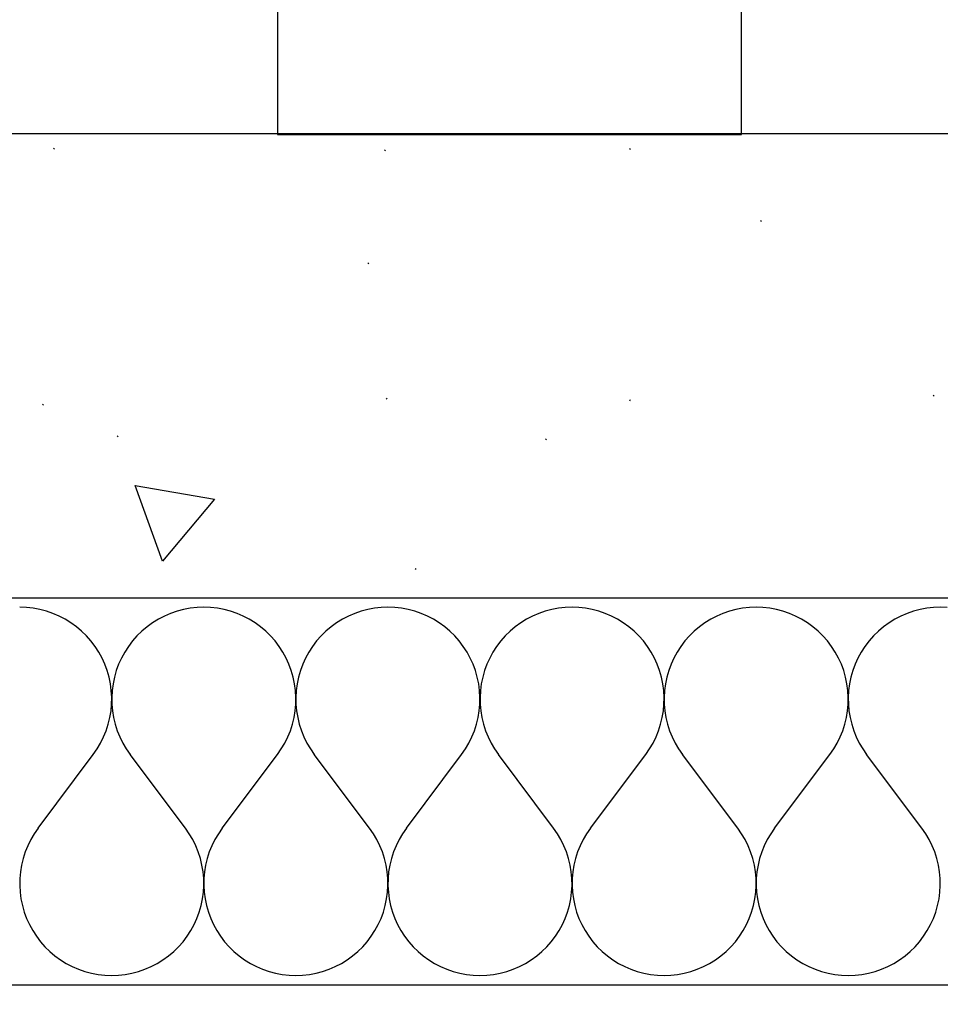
# Model space of a CAD drawing. Extents: x -18402 to 10376, y -5092 to 34139.
# Tile 24 of 78: x 900 to 936, y -2939 to -2901. Entities that reach past the tile are written whole.
import ezdxf

# ---------------------------------------------------------------- set-up
doc = ezdxf.new("R2010")
doc.units = 0
for name, color, linetype in [('0_XREF', 251, 'Continuous'), ('rdc_02$0$0._Étage_1_02-04 Mur.Construction', 251, 'Continuous'), ('rdc_02$0$0._Étage_1_A-AREA-____-OTLN.Modèle IFC', 251, 'Continuous'), ('rdc_02$0$0._Étage_1_A-WALL-____-OTLN.Modèle IFC', 251, 'Continuous')]:
    doc.layers.add(name, color=color, linetype=linetype)
doc.styles.add('rdc_02$0$STYLE_GENERE_3', font='ARIALN.TTF')

# ---------------------------------------------------------------- blocks, each defined once
blk = doc.blocks.new('*X189', base_point=(-8045.97, -58706.23))
at = {"layer": 'rdc_02$0$0._Étage_1_02-04 Mur.Construction', "linetype": 'Continuous', "ltscale": 0.1}
for p, q in [((9002.63, -29233.36), (9000, -29233.26)), ((9005.25, -29233.65), (9002.63, -29233.36)), ((9007.84, -29234.13), (9005.25, -29233.65)), ((9066.18, -29233.65), (9063.58, -29234.13)), ((9068.79, -29233.36), (9066.18, -29233.65)), ((9071.43, -29233.26), (9068.79, -29233.36)), ((9074.06, -29233.36), (9071.43, -29233.26)), ((9076.68, -29233.65), (9074.06, -29233.36)), ((9079.27, -29234.13), (9076.68, -29233.65)), ((9137.6, -29233.65), (9135.01, -29234.13)), ((9140.22, -29233.36), (9137.6, -29233.65)), ((9142.86, -29233.26), (9140.22, -29233.36)), ((9145.49, -29233.36), (9142.86, -29233.26)), ((9148.11, -29233.65), (9145.49, -29233.36)), ((9150.7, -29234.13), (9148.11, -29233.65)), ((9209.03, -29233.65), (9206.44, -29234.13)), ((9211.65, -29233.36), (9209.03, -29233.65)), ((9214.29, -29233.26), (9211.65, -29233.36)), ((9216.92, -29233.36), (9214.29, -29233.26)), ((9219.54, -29233.65), (9216.92, -29233.36)), ((9222.13, -29234.13), (9219.54, -29233.65)), ((9280.46, -29233.65), (9277.87, -29234.13)), ((9283.08, -29233.36), (9280.46, -29233.65)), ((9285.71, -29233.26), (9283.08, -29233.36)), ((9288.35, -29233.36), (9285.71, -29233.26)), ((9290.97, -29233.65), (9288.35, -29233.36)), ((9293.56, -29234.13), (9290.97, -29233.65)), ((9351.89, -29233.65), (9349.3, -29234.13)), ((9354.51, -29233.36), (9351.89, -29233.65)), ((9357.14, -29233.26), (9354.51, -29233.36)), ((9359.78, -29233.36), (9357.14, -29233.26)), ((9010.39, -29234.8), (9007.84, -29234.13)), ((9012.88, -29235.66), (9010.39, -29234.8)), ((9015.3, -29236.7), (9012.88, -29235.66)), ((9017.64, -29237.92), (9015.3, -29236.7)), ((9056.12, -29236.7), (9053.79, -29237.92)), ((9058.55, -29235.66), (9056.12, -29236.7)), ((9061.04, -29234.8), (9058.55, -29235.66)), ((9063.58, -29234.13), (9061.04, -29234.8)), ((9081.82, -29234.8), (9079.27, -29234.13)), ((9084.31, -29235.66), (9081.82, -29234.8)), ((9086.73, -29236.7), (9084.31, -29235.66)), ((9089.07, -29237.92), (9086.73, -29236.7)), ((9127.55, -29236.7), (9125.21, -29237.92)), ((9129.97, -29235.66), (9127.55, -29236.7)), ((9132.47, -29234.8), (9129.97, -29235.66)), ((9135.01, -29234.13), (9132.47, -29234.8)), ((9153.25, -29234.8), (9150.7, -29234.13)), ((9155.74, -29235.66), (9153.25, -29234.8)), ((9158.16, -29236.7), (9155.74, -29235.66)), ((9160.5, -29237.92), (9158.16, -29236.7)), ((9198.98, -29236.7), (9196.64, -29237.92)), ((9201.4, -29235.66), (9198.98, -29236.7)), ((9203.89, -29234.8), (9201.4, -29235.66)), ((9206.44, -29234.13), (9203.89, -29234.8)), ((9224.68, -29234.8), (9222.13, -29234.13)), ((9227.17, -29235.66), (9224.68, -29234.8)), ((9229.59, -29236.7), (9227.17, -29235.66)), ((9231.93, -29237.92), (9229.59, -29236.7)), ((9270.41, -29236.7), (9268.07, -29237.92)), ((9272.83, -29235.66), (9270.41, -29236.7)), ((9275.32, -29234.8), (9272.83, -29235.66)), ((9277.87, -29234.13), (9275.32, -29234.8)), ((9296.11, -29234.8), (9293.56, -29234.13)), ((9298.6, -29235.66), (9296.11, -29234.8)), ((9301.02, -29236.7), (9298.6, -29235.66)), ((9303.36, -29237.92), (9301.02, -29236.7)), ((9341.84, -29236.7), (9339.5, -29237.92)), ((9344.26, -29235.66), (9341.84, -29236.7)), ((9346.75, -29234.8), (9344.26, -29235.66)), ((9349.3, -29234.13), (9346.75, -29234.8)), ((9019.88, -29239.31), (9017.64, -29237.92)), ((9022.02, -29240.85), (9019.88, -29239.31)), ((9024.03, -29242.55), (9022.02, -29240.85)), ((9049.41, -29240.85), (9047.4, -29242.55)), ((9051.54, -29239.31), (9049.41, -29240.85)), ((9053.79, -29237.92), (9051.54, -29239.31)), ((9091.31, -29239.31), (9089.07, -29237.92)), ((9093.45, -29240.85), (9091.31, -29239.31)), ((9095.46, -29242.55), (9093.45, -29240.85)), ((9120.84, -29240.85), (9118.83, -29242.55)), ((9122.97, -29239.31), (9120.84, -29240.85)), ((9125.21, -29237.92), (9122.97, -29239.31)), ((9162.74, -29239.31), (9160.5, -29237.92)), ((9164.87, -29240.85), (9162.74, -29239.31)), ((9166.89, -29242.55), (9164.87, -29240.85)), ((9192.27, -29240.85), (9190.25, -29242.55)), ((9194.4, -29239.31), (9192.27, -29240.85)), ((9196.64, -29237.92), (9194.4, -29239.31)), ((9234.17, -29239.31), (9231.93, -29237.92)), ((9236.3, -29240.85), (9234.17, -29239.31)), ((9238.32, -29242.55), (9236.3, -29240.85)), ((9263.7, -29240.85), (9261.68, -29242.55)), ((9265.83, -29239.31), (9263.7, -29240.85)), ((9268.07, -29237.92), (9265.83, -29239.31)), ((9305.6, -29239.31), (9303.36, -29237.92)), ((9307.73, -29240.85), (9305.6, -29239.31)), ((9309.75, -29242.55), (9307.73, -29240.85)), ((9335.13, -29240.85), (9333.11, -29242.55)), ((9337.26, -29239.31), (9335.13, -29240.85)), ((9339.5, -29237.92), (9337.26, -29239.31)), ((9025.91, -29244.4), (9024.03, -29242.55)), ((9027.66, -29246.38), (9025.91, -29244.4)), ((9045.51, -29244.4), (9043.77, -29246.38)), ((9047.4, -29242.55), (9045.51, -29244.4)), ((9097.34, -29244.4), (9095.46, -29242.55)), ((9099.08, -29246.38), (9097.34, -29244.4)), ((9116.94, -29244.4), (9115.2, -29246.38)), ((9118.83, -29242.55), (9116.94, -29244.4)), ((9168.77, -29244.4), (9166.89, -29242.55)), ((9170.51, -29246.38), (9168.77, -29244.4)), ((9188.37, -29244.4), (9186.63, -29246.38)), ((9190.25, -29242.55), (9188.37, -29244.4)), ((9240.2, -29244.4), (9238.32, -29242.55)), ((9241.94, -29246.38), (9240.2, -29244.4)), ((9259.8, -29244.4), (9258.06, -29246.38)), ((9261.68, -29242.55), (9259.8, -29244.4)), ((9311.63, -29244.4), (9309.75, -29242.55)), ((9313.37, -29246.38), (9311.63, -29244.4)), ((9331.23, -29244.4), (9329.49, -29246.38)), ((9333.11, -29242.55), (9331.23, -29244.4)), ((9029.25, -29248.48), (9027.66, -29246.38)), ((9030.68, -29250.69), (9029.25, -29248.48)), ((9042.18, -29248.48), (9040.75, -29250.69)), ((9043.77, -29246.38), (9042.18, -29248.48)), ((9100.68, -29248.48), (9099.08, -29246.38)), ((9102.11, -29250.69), (9100.68, -29248.48)), ((9113.61, -29248.48), (9112.18, -29250.69)), ((9115.2, -29246.38), (9113.61, -29248.48)), ((9172.1, -29248.48), (9170.51, -29246.38)), ((9173.54, -29250.69), (9172.1, -29248.48)), ((9185.04, -29248.48), (9183.61, -29250.69)), ((9186.63, -29246.38), (9185.04, -29248.48)), ((9243.53, -29248.48), (9241.94, -29246.38)), ((9244.96, -29250.69), (9243.53, -29248.48)), ((9256.47, -29248.48), (9255.04, -29250.69)), ((9258.06, -29246.38), (9256.47, -29248.48)), ((9314.96, -29248.48), (9313.37, -29246.38)), ((9316.39, -29250.69), (9314.96, -29248.48)), ((9327.9, -29248.48), (9326.46, -29250.69)), ((9329.49, -29246.38), (9327.9, -29248.48)), ((9031.94, -29253), (9030.68, -29250.69)), ((9033.03, -29255.4), (9031.94, -29253)), ((9039.48, -29253), (9038.39, -29255.4)), ((9040.75, -29250.69), (9039.48, -29253)), ((9103.37, -29253), (9102.11, -29250.69)), ((9104.46, -29255.4), (9103.37, -29253)), ((9110.91, -29253), (9109.82, -29255.4)), ((9112.18, -29250.69), (9110.91, -29253)), ((9174.8, -29253), (9173.54, -29250.69)), ((9175.89, -29255.4), (9174.8, -29253)), ((9182.34, -29253), (9181.25, -29255.4)), ((9183.61, -29250.69), (9182.34, -29253)), ((9246.23, -29253), (9244.96, -29250.69)), ((9247.32, -29255.4), (9246.23, -29253)), ((9253.77, -29253), (9252.68, -29255.4)), ((9255.04, -29250.69), (9253.77, -29253)), ((9317.66, -29253), (9316.39, -29250.69)), ((9318.75, -29255.4), (9317.66, -29253)), ((9325.2, -29253), (9324.11, -29255.4)), ((9326.46, -29250.69), (9325.2, -29253)), ((9033.95, -29257.87), (9033.03, -29255.4)), ((9038.39, -29255.4), (9037.48, -29257.87)), ((9105.37, -29257.87), (9104.46, -29255.4)), ((9109.82, -29255.4), (9108.91, -29257.87)), ((9176.8, -29257.87), (9175.89, -29255.4)), ((9181.25, -29255.4), (9180.34, -29257.87)), ((9248.23, -29257.87), (9247.32, -29255.4)), ((9252.68, -29255.4), (9251.77, -29257.87)), ((9319.66, -29257.87), (9318.75, -29255.4)), ((9324.11, -29255.4), (9323.2, -29257.87)), ((9034.67, -29260.41), (9033.95, -29257.87)), ((9035.21, -29262.99), (9034.67, -29260.41)), ((9036.76, -29260.41), (9036.22, -29262.99)), ((9037.48, -29257.87), (9036.76, -29260.41)), ((9106.1, -29260.41), (9105.37, -29257.87)), ((9106.64, -29262.99), (9106.1, -29260.41)), ((9108.19, -29260.41), (9107.65, -29262.99)), ((9108.91, -29257.87), (9108.19, -29260.41)), ((9177.53, -29260.41), (9176.8, -29257.87)), ((9178.07, -29262.99), (9177.53, -29260.41)), ((9179.61, -29260.41), (9179.08, -29262.99)), ((9180.34, -29257.87), (9179.61, -29260.41)), ((9248.96, -29260.41), (9248.23, -29257.87)), ((9249.49, -29262.99), (9248.96, -29260.41)), ((9251.04, -29260.41), (9250.51, -29262.99)), ((9251.77, -29257.87), (9251.04, -29260.41)), ((9320.39, -29260.41), (9319.66, -29257.87)), ((9320.92, -29262.99), (9320.39, -29260.41)), ((9322.47, -29260.41), (9321.93, -29262.99)), ((9323.2, -29257.87), (9322.47, -29260.41)), ((9035.55, -29265.6), (9035.21, -29262.99)), ((9036.22, -29262.99), (9035.87, -29265.6)), ((9106.98, -29265.6), (9106.64, -29262.99)), ((9107.65, -29262.99), (9107.3, -29265.6)), ((9178.41, -29265.6), (9178.07, -29262.99)), ((9179.08, -29262.99), (9178.73, -29265.6)), ((9249.84, -29265.6), (9249.49, -29262.99)), ((9250.51, -29262.99), (9250.16, -29265.6)), ((9321.27, -29265.6), (9320.92, -29262.99)), ((9321.93, -29262.99), (9321.59, -29265.6)), ((9035.71, -29268.23), (9035.55, -29265.6)), ((9035.66, -29270.87), (9035.71, -29268.23)), ((9035.87, -29265.6), (9035.72, -29268.23)), ((9035.72, -29268.23), (9035.76, -29270.87)), ((9107.14, -29268.23), (9106.98, -29265.6)), ((9107.09, -29270.87), (9107.14, -29268.23)), ((9107.3, -29265.6), (9107.15, -29268.23)), ((9107.15, -29268.23), (9107.19, -29270.87)), ((9178.56, -29268.23), (9178.41, -29265.6)), ((9178.52, -29270.87), (9178.56, -29268.23)), ((9178.73, -29265.6), (9178.58, -29268.23)), ((9178.58, -29268.23), (9178.62, -29270.87)), ((9249.99, -29268.23), (9249.84, -29265.6)), ((9249.95, -29270.87), (9249.99, -29268.23)), ((9250.16, -29265.6), (9250.01, -29268.23)), ((9250.01, -29268.23), (9250.05, -29270.87)), ((9321.42, -29268.23), (9321.27, -29265.6)), ((9321.38, -29270.87), (9321.42, -29268.23)), ((9321.59, -29265.6), (9321.44, -29268.23)), ((9321.44, -29268.23), (9321.48, -29270.87)), ((9035.43, -29273.49), (9035.66, -29270.87)), ((9035.76, -29270.87), (9036, -29273.49)), ((9106.86, -29273.49), (9107.09, -29270.87)), ((9107.19, -29270.87), (9107.43, -29273.49)), ((9178.28, -29273.49), (9178.52, -29270.87)), ((9178.62, -29270.87), (9178.86, -29273.49)), ((9249.71, -29273.49), (9249.95, -29270.87)), ((9250.05, -29270.87), (9250.29, -29273.49)), ((9321.14, -29273.49), (9321.38, -29270.87)), ((9321.48, -29270.87), (9321.72, -29273.49)), ((9035, -29276.09), (9035.43, -29273.49)), ((9036, -29273.49), (9036.43, -29276.09)), ((9106.43, -29276.09), (9106.86, -29273.49)), ((9107.43, -29273.49), (9107.86, -29276.09)), ((9177.85, -29276.09), (9178.28, -29273.49)), ((9178.86, -29273.49), (9179.29, -29276.09)), ((9249.28, -29276.09), (9249.71, -29273.49)), ((9250.29, -29273.49), (9250.72, -29276.09)), ((9320.71, -29276.09), (9321.14, -29273.49)), ((9321.72, -29273.49), (9322.15, -29276.09)), ((9033.57, -29281.16), (9034.38, -29278.65)), ((9034.38, -29278.65), (9035, -29276.09)), ((9036.43, -29276.09), (9037.05, -29278.65)), ((9037.05, -29278.65), (9037.86, -29281.16)), ((9105, -29281.16), (9105.81, -29278.65)), ((9105.81, -29278.65), (9106.43, -29276.09)), ((9107.86, -29276.09), (9108.48, -29278.65)), ((9108.48, -29278.65), (9109.29, -29281.16)), ((9176.43, -29281.16), (9177.23, -29278.65)), ((9177.23, -29278.65), (9177.85, -29276.09)), ((9179.29, -29276.09), (9179.91, -29278.65)), ((9179.91, -29278.65), (9180.72, -29281.16)), ((9247.86, -29281.16), (9248.66, -29278.65)), ((9248.66, -29278.65), (9249.28, -29276.09)), ((9250.72, -29276.09), (9251.34, -29278.65)), ((9251.34, -29278.65), (9252.14, -29281.16)), ((9319.28, -29281.16), (9320.09, -29278.65)), ((9320.09, -29278.65), (9320.71, -29276.09)), ((9322.15, -29276.09), (9322.77, -29278.65)), ((9322.77, -29278.65), (9323.57, -29281.16)), ((9031.41, -29285.97), (9032.58, -29283.6)), ((9032.58, -29283.6), (9033.57, -29281.16)), ((9037.86, -29281.16), (9038.85, -29283.6)), ((9038.85, -29283.6), (9040.02, -29285.97)), ((9102.84, -29285.97), (9104.01, -29283.6)), ((9104.01, -29283.6), (9105, -29281.16)), ((9109.29, -29281.16), (9110.28, -29283.6)), ((9110.28, -29283.6), (9111.44, -29285.97)), ((9174.27, -29285.97), (9175.44, -29283.6)), ((9175.44, -29283.6), (9176.43, -29281.16)), ((9180.72, -29281.16), (9181.71, -29283.6)), ((9181.71, -29283.6), (9182.87, -29285.97)), ((9245.7, -29285.97), (9246.87, -29283.6)), ((9246.87, -29283.6), (9247.86, -29281.16)), ((9252.14, -29281.16), (9253.13, -29283.6)), ((9253.13, -29283.6), (9254.3, -29285.97)), ((9317.13, -29285.97), (9318.29, -29283.6)), ((9318.29, -29283.6), (9319.28, -29281.16)), ((9323.57, -29281.16), (9324.56, -29283.6)), ((9324.56, -29283.6), (9325.73, -29285.97)), ((9030.07, -29288.24), (9031.41, -29285.97)), ((9040.02, -29285.97), (9041.35, -29288.24)), ((9101.5, -29288.24), (9102.84, -29285.97)), ((9111.44, -29285.97), (9112.78, -29288.24)), ((9172.93, -29288.24), (9174.27, -29285.97)), ((9182.87, -29285.97), (9184.21, -29288.24)), ((9244.36, -29288.24), (9245.7, -29285.97)), ((9254.3, -29285.97), (9255.64, -29288.24)), ((9315.79, -29288.24), (9317.13, -29285.97)), ((9325.73, -29285.97), (9327.07, -29288.24)), ((9007.14, -29318.97), (9028.57, -29290.4)), ((9028.57, -29290.4), (9030.07, -29288.24)), ((9041.35, -29288.24), (9042.86, -29290.4)), ((9064.29, -29318.97), (9042.86, -29290.4)), ((9078.57, -29318.97), (9100, -29290.4)), ((9100, -29290.4), (9101.5, -29288.24)), ((9112.78, -29288.24), (9114.29, -29290.4)), ((9135.71, -29318.97), (9114.29, -29290.4)), ((9150, -29318.97), (9171.43, -29290.4)), ((9171.43, -29290.4), (9172.93, -29288.24)), ((9184.21, -29288.24), (9185.71, -29290.4)), ((9207.14, -29318.97), (9185.71, -29290.4)), ((9221.43, -29318.97), (9242.86, -29290.4)), ((9242.86, -29290.4), (9244.36, -29288.24)), ((9255.64, -29288.24), (9257.14, -29290.4)), ((9278.57, -29318.97), (9257.14, -29290.4)), ((9292.86, -29318.97), (9314.29, -29290.4)), ((9314.29, -29290.4), (9315.79, -29288.24)), ((9327.07, -29288.24), (9328.57, -29290.4)), ((9350, -29318.97), (9328.57, -29290.4)), ((9005.64, -29321.14), (9004.3, -29323.41)), ((9007.14, -29318.97), (9005.64, -29321.14)), ((9065.79, -29321.14), (9064.29, -29318.97)), ((9067.13, -29323.41), (9065.79, -29321.14)), ((9077.07, -29321.14), (9075.73, -29323.41)), ((9078.57, -29318.97), (9077.07, -29321.14)), ((9137.22, -29321.14), (9135.71, -29318.97)), ((9138.56, -29323.41), (9137.22, -29321.14)), ((9148.5, -29321.14), (9147.16, -29323.41)), ((9150, -29318.97), (9148.5, -29321.14)), ((9208.65, -29321.14), (9207.14, -29318.97)), ((9209.98, -29323.41), (9208.65, -29321.14)), ((9219.93, -29321.14), (9218.59, -29323.41)), ((9221.43, -29318.97), (9219.93, -29321.14)), ((9280.07, -29321.14), (9278.57, -29318.97)), ((9281.41, -29323.41), (9280.07, -29321.14)), ((9291.35, -29321.14), (9290.02, -29323.41)), ((9292.86, -29318.97), (9291.35, -29321.14)), ((9351.5, -29321.14), (9350, -29318.97)), ((9352.84, -29323.41), (9351.5, -29321.14)), ((9004.3, -29323.41), (9003.13, -29325.77)), ((9068.29, -29325.77), (9067.13, -29323.41)), ((9075.73, -29323.41), (9074.56, -29325.77)), ((9139.72, -29325.77), (9138.56, -29323.41)), ((9147.16, -29323.41), (9145.99, -29325.77)), ((9211.15, -29325.77), (9209.98, -29323.41)), ((9218.59, -29323.41), (9217.42, -29325.77)), ((9282.58, -29325.77), (9281.41, -29323.41)), ((9290.02, -29323.41), (9288.85, -29325.77)), ((9354.01, -29325.77), (9352.84, -29323.41)), ((9002.14, -29328.21), (9001.34, -29330.72)), ((9003.13, -29325.77), (9002.14, -29328.21)), ((9069.28, -29328.21), (9068.29, -29325.77)), ((9070.09, -29330.72), (9069.28, -29328.21)), ((9073.57, -29328.21), (9072.77, -29330.72)), ((9074.56, -29325.77), (9073.57, -29328.21)), ((9140.71, -29328.21), (9139.72, -29325.77)), ((9141.52, -29330.72), (9140.71, -29328.21)), ((9145, -29328.21), (9144.19, -29330.72)), ((9145.99, -29325.77), (9145, -29328.21)), ((9212.14, -29328.21), (9211.15, -29325.77)), ((9212.95, -29330.72), (9212.14, -29328.21)), ((9216.43, -29328.21), (9215.62, -29330.72)), ((9217.42, -29325.77), (9216.43, -29328.21)), ((9283.57, -29328.21), (9282.58, -29325.77)), ((9284.38, -29330.72), (9283.57, -29328.21)), ((9287.86, -29328.21), (9287.05, -29330.72)), ((9288.85, -29325.77), (9287.86, -29328.21)), ((9355, -29328.21), (9354.01, -29325.77)), ((9355.81, -29330.72), (9355, -29328.21)), ((9000.72, -29333.28), (9000.29, -29335.88)), ((9001.34, -29330.72), (9000.72, -29333.28)), ((9070.71, -29333.28), (9070.09, -29330.72)), ((9071.14, -29335.88), (9070.71, -29333.28)), ((9072.15, -29333.28), (9071.72, -29335.88)), ((9072.77, -29330.72), (9072.15, -29333.28)), ((9142.14, -29333.28), (9141.52, -29330.72)), ((9142.57, -29335.88), (9142.14, -29333.28)), ((9143.57, -29333.28), (9143.14, -29335.88)), ((9144.19, -29330.72), (9143.57, -29333.28)), ((9213.57, -29333.28), (9212.95, -29330.72)), ((9214, -29335.88), (9213.57, -29333.28)), ((9215, -29333.28), (9214.57, -29335.88)), ((9215.62, -29330.72), (9215, -29333.28)), ((9285, -29333.28), (9284.38, -29330.72)), ((9285.43, -29335.88), (9285, -29333.28)), ((9286.43, -29333.28), (9286, -29335.88)), ((9287.05, -29330.72), (9286.43, -29333.28)), ((9356.43, -29333.28), (9355.81, -29330.72)), ((9356.86, -29335.88), (9356.43, -29333.28)), ((9000.29, -29335.88), (9000.05, -29338.51)), ((9071.38, -29338.51), (9071.14, -29335.88)), ((9071.72, -29335.88), (9071.48, -29338.51)), ((9142.81, -29338.51), (9142.57, -29335.88)), ((9143.14, -29335.88), (9142.91, -29338.51)), ((9214.24, -29338.51), (9214, -29335.88)), ((9214.57, -29335.88), (9214.34, -29338.51)), ((9285.66, -29338.51), (9285.43, -29335.88)), ((9286, -29335.88), (9285.76, -29338.51)), ((9357.09, -29338.51), (9356.86, -29335.88)), ((9000.05, -29338.51), (9000.01, -29341.14)), ((9071.42, -29341.14), (9071.38, -29338.51)), ((9071.48, -29338.51), (9071.44, -29341.14)), ((9142.85, -29341.14), (9142.81, -29338.51)), ((9142.91, -29338.51), (9142.86, -29341.14)), ((9214.28, -29341.14), (9214.24, -29338.51)), ((9214.34, -29338.51), (9214.29, -29341.14)), ((9285.71, -29341.14), (9285.66, -29338.51)), ((9285.76, -29338.51), (9285.72, -29341.14)), ((9357.14, -29341.14), (9357.09, -29338.51)), ((9000.01, -29341.14), (9000.16, -29343.77)), ((9000.16, -29343.77), (9000.51, -29346.39)), ((9070.92, -29346.39), (9071.27, -29343.77)), ((9071.27, -29343.77), (9071.42, -29341.14)), ((9071.44, -29341.14), (9071.59, -29343.77)), ((9071.59, -29343.77), (9071.93, -29346.39)), ((9142.35, -29346.39), (9142.7, -29343.77)), ((9142.7, -29343.77), (9142.85, -29341.14)), ((9142.86, -29341.14), (9143.02, -29343.77)), ((9143.02, -29343.77), (9143.36, -29346.39)), ((9213.78, -29346.39), (9214.13, -29343.77)), ((9214.13, -29343.77), (9214.28, -29341.14)), ((9214.29, -29341.14), (9214.45, -29343.77)), ((9214.45, -29343.77), (9214.79, -29346.39)), ((9285.21, -29346.39), (9285.55, -29343.77)), ((9285.55, -29343.77), (9285.71, -29341.14)), ((9285.72, -29341.14), (9285.87, -29343.77)), ((9285.87, -29343.77), (9286.22, -29346.39)), ((9356.64, -29346.39), (9356.98, -29343.77)), ((9356.98, -29343.77), (9357.14, -29341.14)), ((9000.51, -29346.39), (9001.04, -29348.97)), ((9070.39, -29348.97), (9070.92, -29346.39)), ((9071.93, -29346.39), (9072.47, -29348.97)), ((9141.81, -29348.97), (9142.35, -29346.39)), ((9143.36, -29346.39), (9143.9, -29348.97)), ((9213.24, -29348.97), (9213.78, -29346.39)), ((9214.79, -29346.39), (9215.33, -29348.97)), ((9284.67, -29348.97), (9285.21, -29346.39)), ((9286.22, -29346.39), (9286.76, -29348.97)), ((9356.1, -29348.97), (9356.64, -29346.39)), ((9001.04, -29348.97), (9001.77, -29351.5)), ((9001.77, -29351.5), (9002.68, -29353.97)), ((9068.75, -29353.97), (9069.66, -29351.5)), ((9069.66, -29351.5), (9070.39, -29348.97)), ((9072.47, -29348.97), (9073.2, -29351.5)), ((9073.2, -29351.5), (9074.11, -29353.97)), ((9140.18, -29353.97), (9141.09, -29351.5)), ((9141.09, -29351.5), (9141.81, -29348.97)), ((9143.9, -29348.97), (9144.63, -29351.5)), ((9144.63, -29351.5), (9145.54, -29353.97)), ((9211.61, -29353.97), (9212.52, -29351.5)), ((9212.52, -29351.5), (9213.24, -29348.97)), ((9215.33, -29348.97), (9216.05, -29351.5)), ((9216.05, -29351.5), (9216.97, -29353.97)), ((9283.03, -29353.97), (9283.95, -29351.5)), ((9283.95, -29351.5), (9284.67, -29348.97)), ((9286.76, -29348.97), (9287.48, -29351.5)), ((9287.48, -29351.5), (9288.39, -29353.97)), ((9354.46, -29353.97), (9355.37, -29351.5)), ((9355.37, -29351.5), (9356.1, -29348.97)), ((9002.68, -29353.97), (9003.77, -29356.37)), ((9067.66, -29356.37), (9068.75, -29353.97)), ((9074.11, -29353.97), (9075.2, -29356.37)), ((9139.09, -29356.37), (9140.18, -29353.97)), ((9145.54, -29353.97), (9146.63, -29356.37)), ((9210.52, -29356.37), (9211.61, -29353.97)), ((9216.97, -29353.97), (9218.06, -29356.37)), ((9281.94, -29356.37), (9283.03, -29353.97)), ((9288.39, -29353.97), (9289.48, -29356.37)), ((9353.37, -29356.37), (9354.46, -29353.97)), ((9003.77, -29356.37), (9005.04, -29358.69)), ((9005.04, -29358.69), (9006.47, -29360.9)), ((9064.96, -29360.9), (9066.39, -29358.69)), ((9066.39, -29358.69), (9067.66, -29356.37)), ((9075.2, -29356.37), (9076.46, -29358.69)), ((9076.46, -29358.69), (9077.9, -29360.9)), ((9136.39, -29360.9), (9137.82, -29358.69)), ((9137.82, -29358.69), (9139.09, -29356.37)), ((9146.63, -29356.37), (9147.89, -29358.69)), ((9147.89, -29358.69), (9149.32, -29360.9)), ((9207.82, -29360.9), (9209.25, -29358.69)), ((9209.25, -29358.69), (9210.52, -29356.37)), ((9218.06, -29356.37), (9219.32, -29358.69)), ((9219.32, -29358.69), (9220.75, -29360.9)), ((9279.25, -29360.9), (9280.68, -29358.69)), ((9280.68, -29358.69), (9281.94, -29356.37)), ((9289.48, -29356.37), (9290.75, -29358.69)), ((9290.75, -29358.69), (9292.18, -29360.9)), ((9350.68, -29360.9), (9352.11, -29358.69)), ((9352.11, -29358.69), (9353.37, -29356.37)), ((9006.47, -29360.9), (9008.06, -29363)), ((9008.06, -29363), (9009.8, -29364.98)), ((9061.63, -29364.98), (9063.37, -29363)), ((9063.37, -29363), (9064.96, -29360.9)), ((9077.9, -29360.9), (9079.49, -29363)), ((9079.49, -29363), (9081.23, -29364.98)), ((9133.06, -29364.98), (9134.8, -29363)), ((9134.8, -29363), (9136.39, -29360.9)), ((9149.32, -29360.9), (9150.92, -29363)), ((9150.92, -29363), (9152.66, -29364.98)), ((9204.49, -29364.98), (9206.23, -29363)), ((9206.23, -29363), (9207.82, -29360.9)), ((9220.75, -29360.9), (9222.34, -29363)), ((9222.34, -29363), (9224.09, -29364.98)), ((9275.91, -29364.98), (9277.66, -29363)), ((9277.66, -29363), (9279.25, -29360.9)), ((9292.18, -29360.9), (9293.77, -29363)), ((9293.77, -29363), (9295.51, -29364.98)), ((9347.34, -29364.98), (9349.08, -29363)), ((9349.08, -29363), (9350.68, -29360.9)), ((9009.8, -29364.98), (9011.68, -29366.82)), ((9011.68, -29366.82), (9013.7, -29368.52)), ((9057.73, -29368.52), (9059.75, -29366.82)), ((9059.75, -29366.82), (9061.63, -29364.98)), ((9081.23, -29364.98), (9083.11, -29366.82)), ((9083.11, -29366.82), (9085.13, -29368.52)), ((9129.16, -29368.52), (9131.17, -29366.82)), ((9131.17, -29366.82), (9133.06, -29364.98)), ((9152.66, -29364.98), (9154.54, -29366.82)), ((9154.54, -29366.82), (9156.55, -29368.52)), ((9200.59, -29368.52), (9202.6, -29366.82)), ((9202.6, -29366.82), (9204.49, -29364.98)), ((9224.09, -29364.98), (9225.97, -29366.82)), ((9225.97, -29366.82), (9227.98, -29368.52)), ((9272.02, -29368.52), (9274.03, -29366.82)), ((9274.03, -29366.82), (9275.91, -29364.98)), ((9295.51, -29364.98), (9297.4, -29366.82)), ((9297.4, -29366.82), (9299.41, -29368.52)), ((9343.45, -29368.52), (9345.46, -29366.82)), ((9345.46, -29366.82), (9347.34, -29364.98)), ((9013.7, -29368.52), (9015.83, -29370.07)), ((9015.83, -29370.07), (9018.07, -29371.45)), ((9018.07, -29371.45), (9020.41, -29372.67)), ((9051.02, -29372.67), (9053.36, -29371.45)), ((9053.36, -29371.45), (9055.6, -29370.07)), ((9055.6, -29370.07), (9057.73, -29368.52)), ((9085.13, -29368.52), (9087.26, -29370.07)), ((9087.26, -29370.07), (9089.5, -29371.45)), ((9089.5, -29371.45), (9091.84, -29372.67)), ((9122.45, -29372.67), (9124.79, -29371.45)), ((9124.79, -29371.45), (9127.03, -29370.07)), ((9127.03, -29370.07), (9129.16, -29368.52)), ((9156.55, -29368.52), (9158.69, -29370.07)), ((9158.69, -29370.07), (9160.93, -29371.45)), ((9160.93, -29371.45), (9163.27, -29372.67)), ((9193.88, -29372.67), (9196.21, -29371.45)), ((9196.21, -29371.45), (9198.46, -29370.07)), ((9198.46, -29370.07), (9200.59, -29368.52)), ((9227.98, -29368.52), (9230.12, -29370.07)), ((9230.12, -29370.07), (9232.36, -29371.45)), ((9232.36, -29371.45), (9234.7, -29372.67)), ((9265.3, -29372.67), (9267.64, -29371.45)), ((9267.64, -29371.45), (9269.88, -29370.07)), ((9269.88, -29370.07), (9272.02, -29368.52)), ((9299.41, -29368.52), (9301.54, -29370.07)), ((9301.54, -29370.07), (9303.79, -29371.45)), ((9303.79, -29371.45), (9306.12, -29372.67)), ((9336.73, -29372.67), (9339.07, -29371.45)), ((9339.07, -29371.45), (9341.31, -29370.07)), ((9341.31, -29370.07), (9343.45, -29368.52)), ((9020.41, -29372.67), (9022.83, -29373.71)), ((9022.83, -29373.71), (9025.32, -29374.57)), ((9025.32, -29374.57), (9027.87, -29375.24)), ((9027.87, -29375.24), (9030.46, -29375.73)), ((9040.97, -29375.73), (9043.56, -29375.24)), ((9043.56, -29375.24), (9046.11, -29374.57)), ((9046.11, -29374.57), (9048.6, -29373.71)), ((9048.6, -29373.71), (9051.02, -29372.67)), ((9091.84, -29372.67), (9094.26, -29373.71)), ((9094.26, -29373.71), (9096.75, -29374.57)), ((9096.75, -29374.57), (9099.3, -29375.24)), ((9099.3, -29375.24), (9101.89, -29375.73)), ((9112.4, -29375.73), (9114.99, -29375.24)), ((9114.99, -29375.24), (9117.53, -29374.57)), ((9117.53, -29374.57), (9120.03, -29373.71)), ((9120.03, -29373.71), (9122.45, -29372.67)), ((9163.27, -29372.67), (9165.69, -29373.71)), ((9165.69, -29373.71), (9168.18, -29374.57)), ((9168.18, -29374.57), (9170.73, -29375.24)), ((9170.73, -29375.24), (9173.32, -29375.73)), ((9183.82, -29375.73), (9186.42, -29375.24)), ((9186.42, -29375.24), (9188.96, -29374.57)), ((9188.96, -29374.57), (9191.45, -29373.71)), ((9191.45, -29373.71), (9193.88, -29372.67)), ((9234.7, -29372.67), (9237.12, -29373.71)), ((9237.12, -29373.71), (9239.61, -29374.57)), ((9239.61, -29374.57), (9242.16, -29375.24)), ((9242.16, -29375.24), (9244.75, -29375.73)), ((9255.25, -29375.73), (9257.84, -29375.24)), ((9257.84, -29375.24), (9260.39, -29374.57)), ((9260.39, -29374.57), (9262.88, -29373.71)), ((9262.88, -29373.71), (9265.3, -29372.67)), ((9306.12, -29372.67), (9308.55, -29373.71)), ((9308.55, -29373.71), (9311.04, -29374.57)), ((9311.04, -29374.57), (9313.58, -29375.24)), ((9313.58, -29375.24), (9316.18, -29375.73)), ((9326.68, -29375.73), (9329.27, -29375.24)), ((9329.27, -29375.24), (9331.82, -29374.57)), ((9331.82, -29374.57), (9334.31, -29373.71)), ((9334.31, -29373.71), (9336.73, -29372.67)), ((9030.46, -29375.73), (9033.08, -29376.02)), ((9033.08, -29376.02), (9035.71, -29376.12)), ((9035.71, -29376.12), (9038.35, -29376.02)), ((9038.35, -29376.02), (9040.97, -29375.73)), ((9101.89, -29375.73), (9104.51, -29376.02)), ((9104.51, -29376.02), (9107.14, -29376.12)), ((9107.14, -29376.12), (9109.78, -29376.02)), ((9109.78, -29376.02), (9112.4, -29375.73)), ((9173.32, -29375.73), (9175.94, -29376.02)), ((9175.94, -29376.02), (9178.57, -29376.12)), ((9178.57, -29376.12), (9181.21, -29376.02)), ((9181.21, -29376.02), (9183.82, -29375.73)), ((9244.75, -29375.73), (9247.37, -29376.02)), ((9247.37, -29376.02), (9250, -29376.12)), ((9250, -29376.12), (9252.63, -29376.02)), ((9252.63, -29376.02), (9255.25, -29375.73)), ((9316.18, -29375.73), (9318.79, -29376.02)), ((9318.79, -29376.02), (9321.43, -29376.12)), ((9321.43, -29376.12), (9324.06, -29376.02)), ((9324.06, -29376.02), (9326.68, -29375.73))]:
    blk.add_line(p, q, dxfattribs=at)
blk = doc.blocks.new('*X192', base_point=(-8045.97, -58706.23))
at = {"layer": 'rdc_02$0$0._Étage_1_02-04 Mur.Construction', "linetype": 'Continuous', "ltscale": 0.1}
for p, q in [((9013.22, -29055.59), (9013.5, -29055.2)), ((9141.64, -29056.33), (9141.92, -29055.94)), ((9236.74, -29055.75), (9237.01, -29055.36)), ((9287.49, -29083.75), (9287.77, -29083.36)), ((9135.22, -29100.09), (9135.5, -29099.7)), ((9142.22, -29152.6), (9142.5, -29152.21)), ((9236.74, -29153.18), (9237.01, -29152.79)), ((9354.49, -29151.45), (9354.77, -29151.06)), ((9009.02, -29154.96), (9009.3, -29154.57)), ((9037.9, -29167.15), (9038.18, -29166.76)), ((9204.06, -29168.35), (9204.34, -29167.96)), ((9044.85, -29186.06), (9075.54, -29191.44)), ((9055.45, -29215.4), (9044.85, -29186.06)), ((9075.54, -29191.44), (9055.45, -29215.4)), ((9153.56, -29218.66), (9153.84, -29218.27))]:
    blk.add_line(p, q, dxfattribs=at)
blk = doc.blocks.new('rdc_02')
at = {"layer": 'rdc_02$0$0._Étage_1_02-04 Mur.Construction', "linetype": 'Continuous', "ltscale": 0.1}
for p, q in [((858.804, -2922.969), (981.5, -2922.969)), ((858.804, -2937.969), (981.5, -2937.969))]:
    blk.add_line(p, q, dxfattribs=at)
at = {"layer": 'rdc_02$0$0._Étage_1_02-04 Mur.Construction', "linetype": 'Continuous', "ltscale": 0.1, "flags": 128}
blk.add_lwpolyline([(981.5, -2904.969), (858.804, -2904.969)], dxfattribs=at)
at = {"layer": 'rdc_02$0$0._Étage_1_A-WALL-____-OTLN.Modèle IFC', "linetype": 'Continuous', "ltscale": 0.1, "flags": 128}
for points in [[(910, -2433), (910, -2905)], [(928, -2905), (928, -2515)], [(910, -2905), (928, -2905)]]:
    blk.add_lwpolyline(points, dxfattribs=at)
at = {"layer": 'rdc_02$0$0._Étage_1_A-WALL-____-OTLN.Modèle IFC', "linetype": 'Continuous', "ltscale": 0.1}
blk.add_arc((1956, -3444), 1125, 152.867241, 184.869925, dxfattribs=at)
at = {"layer": 'rdc_02$0$0._Étage_1_A-AREA-____-OTLN.Modèle IFC', "linetype": 'Continuous', "ltscale": 0.1, "xscale": 0.1, "yscale": 0.1, "zscale": 0.1}
for name in ['*X192', '*X189']:
    blk.add_blockref(name, (-804.597, -5870.623), dxfattribs=at)
at = {"layer": 'rdc_02$0$0._Étage_1_A-AREA-____-OTLN.Modèle IFC', "linetype": 'Continuous', "ltscale": 0.1, "insert": (784.277, -2840.756), "char_height": 30, "attachment_point": 1, "style": 'rdc_02$0$STYLE_GENERE_3'}
blk.add_mtext('\\A1;{\\pql;\\pt0,250;\\fArial Narrow|b0|i0|c0|p34;7,75\\fArial Narrow|b0|i0|c0|p34;\\A1{\\H.66x;\\S^  ;}\\fArial Narrow|b0|i0|c0|p34; m2\\fArial Narrow|b0|i0|c0|p34;\\A1{\\H.66x;\\S^  ;}}', dxfattribs=at)

msp = doc.modelspace()

# ---------------------------------------------------------------- block references
at = {"layer": '0_XREF'}
msp.add_blockref('rdc_02', (0, 0), dxfattribs=at)

doc.saveas('drawing.dxf')
